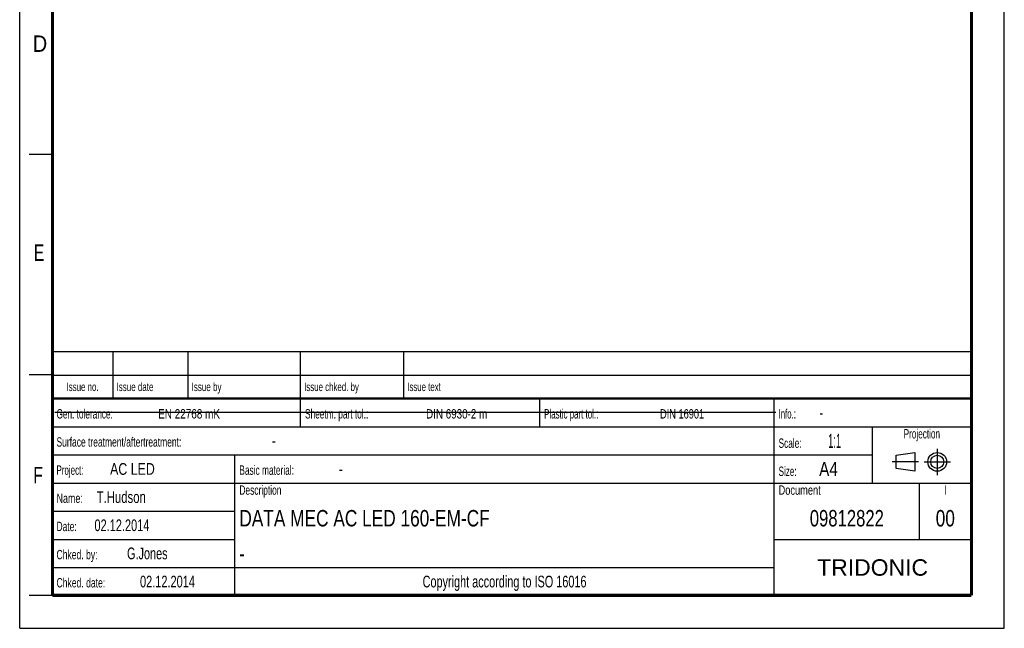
# Model space of a CAD drawing. Header units: millimetres. Extents: x 0 to 210, y 0 to 297.
# Tile 1 of 4: x 0 to 210, y 0 to 130. Entities that reach past the tile are written whole.
import ezdxf
from ezdxf.enums import TextEntityAlignment as Align

# ---------------------------------------------------------------- set-up
doc = ezdxf.new("R2010")
doc.units = ezdxf.units.MM
doc.header["$LTSCALE"] = 19.36
doc.linetypes.add('CENTER', pattern=[0.6, 0.375, -0.075, 0.075, -0.075])
doc.layers.get('0').update_dxf_attribs({"linetype": 'CONTINUOUS'})
doc.layers.add('DEFAULT_1', color=7, linetype='CENTER')
doc.layers.add('Z_NOTICE', color=7, linetype='CONTINUOUS')
doc.styles.add('TEXTSTYLE_2', font='txt', dxfattribs={"width": 0.75})
doc.styles.add('TEXTSTYLE_5', font='arial.ttf')

# ---------------------------------------------------------------- blocks, each defined once
blk = doc.blocks.new('SYMBOL_2_BL0', base_point=(192.31, 35.47))
at = {"color": 2, "linetype": 'CONTINUOUS'}
for p, q in [((186.91, 36.87), (190.91, 37.47)), ((186.91, 34.07), (186.91, 36.87)), ((190.91, 37.47), (190.91, 33.47)), ((190.91, 33.47), (186.91, 34.07))]:
    blk.add_line(p, q, dxfattribs=at)
for radius in [2, 1.4]:
    blk.add_circle((195.71, 35.47), radius, dxfattribs=at)
at = {"layer": 'DEFAULT_1', "color": 2, "linetype": 'CENTER'}
for p, q in [((195.71, 38.27), (195.71, 32.67)), ((191.71, 35.47), (186.11, 35.47)), ((192.91, 35.47), (198.5, 35.47))]:
    blk.add_line(p, q, dxfattribs=at)

msp = doc.modelspace()

# ---------------------------------------------------------------- linework, layer by layer
at = {"color": 2, "linetype": 'CONTINUOUS'}
for p, q in [((0, 0), (0, 297)), ((210, 0), (210, 297)), ((7, 101), (2, 101)), ((6.914, 48.96), (6.914, 58.96)), ((6.914, 58.96), (202.914, 58.96)), ((19.914, 48.96), (19.914, 58.96)), ((35.914, 48.96), (35.914, 58.96)), ((59.914, 48.96), (59.914, 58.96)), ((81.914, 48.96), (81.914, 58.96)), ((202.914, 48.96), (202.914, 58.96)), ((7, 54), (2, 54)), ((6.914, 53.96), (202.914, 53.96)), ((6.914, 6.96), (6.914, 48.96)), ((6.914, 48.96), (202.914, 48.96)), ((6.914, 48.96), (202.914, 48.96)), ((59.914, 42.96), (59.914, 48.96)), ((110.914, 42.96), (110.914, 48.96)), ((160.914, 6.96), (160.914, 48.96)), ((202.914, 6.96), (202.914, 48.96)), ((6.914, 42.96), (202.914, 42.96)), ((181.914, 30.96), (181.914, 42.96)), ((6.914, 36.96), (181.914, 36.96)), ((45.914, 6.96), (45.914, 36.96)), ((6.914, 30.96), (202.914, 30.96)), ((191.914, 18.96), (191.914, 30.96)), ((6.914, 24.96), (45.914, 24.96)), ((6.914, 18.96), (45.914, 18.96)), ((160.914, 18.96), (202.914, 18.96)), ((6.914, 12.96), (160.914, 12.96)), ((7, 7), (2, 7)), ((6.914, 6.96), (202.914, 6.96)), ((0, 0), (210, 0))]:
    msp.add_line(p, q, dxfattribs=at)
at = {"color": 7, "linetype": 'CONTINUOUS'}
msp.add_line((7.468, 46.042), (161.268, 46.042), dxfattribs=at)
for points, const_width in [([(7, 7), (7, 290)], 0.7), ([(203, 7), (203, 290)], 0.7), ([(7, 49), (203, 49)], 0.5), ([(7, 7), (203, 7)], 0.7)]:
    msp.add_lwpolyline(points, dxfattribs=dict(at, const_width=const_width))

# ---------------------------------------------------------------- block references
at = {"color": 2, "linetype": 'CONTINUOUS'}
msp.add_blockref('SYMBOL_2_BL0', (192.305, 35.47), dxfattribs=at)

# ---------------------------------------------------------------- texts
at = {"color": 5, "linetype": 'CONTINUOUS', "style": 'TEXTSTYLE_2'}
for s, width, p in [('D', 0.904762, (2.807, 122.857)), ('E', 0.714286, (3.002, 78.302)), ('F', 0.714286, (2.922, 30.897))]:
    msp.add_text(s, height=3.5, dxfattribs=dict(at, width=width)).set_placement(p)
at = {"layer": 'Z_NOTICE', "color": 5, "linetype": 'CONTINUOUS', "style": 'TEXTSTYLE_2'}
for s, height, width, p in [('Issue date ', 1.8, 0.707792, (20.664, 50.56)), ('Issue by ', 1.8, 0.71164, (36.664, 50.56)), ('Issue chked. by', 1.8, 0.698413, (60.664, 50.56)), ('Issue text ', 1.8, 0.694805, (82.664, 50.56)), ('Gen. tolerance:', 2, 0.657143, (7.851, 44.71)), ('EN 22768 mK', 2, 0.792208, (29.53, 44.71)), ('Sheetm. part tol.:', 2, 0.662698, (60.851, 44.71)), ('DIN 6930-2 m', 2, 0.78373, (86.672, 44.71)), ('Plastic part tol.:', 2, 0.632275, (111.851, 44.71)), ('DIN 16901', 2, 0.73545, (136.577, 44.71)), ('Info.: ', 2, 0.622449, (161.851, 44.71)), ('-', 2.5, 0.714286, (170.565, 44.71)), ('Surface treatment/aftertreatment: ', 2, 0.67577, (7.851, 38.71)), ('Scale:  ', 2, 0.660714, (161.851, 38.46)), ('1:1', 3, 0.5, (172.422, 38.46)), ('-', 2.5, 0.714286, (53.803, 38.71)), ('Project: ', 2, 0.634921, (7.851, 32.71)), ('AC LED', 2.5, 0.789683, (19.28, 32.71)), ('Basic material: ', 2, 0.66369, (46.851, 32.71)), ('-', 2.5, 0.714286, (68.089, 32.71)), ('Size: ', 2, 0.646825, (161.851, 32.46)), (' A4', 3, 0.809524, (169.613, 32.46)), ('T.Hudson', 2.5, 0.723214, (16.422, 26.71)), ('Description', 2, 0.670996, (46.851, 28.46)), ('Document', 2, 0.738095, (161.851, 28.46)), ('Name: ', 2, 0.714286, (7.851, 26.71)), ('02.12.2014', 2.5, 0.7, (15.946, 20.71)), ('Date: ', 2, 0.674603, (7.851, 20.71)), ('Chked. by: ', 2, 0.683983, (7.851, 14.71)), ('G.Jones', 2.5, 0.693878, (22.899, 14.71)), ('Chked. date: ', 2, 0.684982, (7.851, 8.71)), ('02.12.2014', 2.5, 0.7, (25.661, 8.71))]:
    msp.add_text(s, height=height, dxfattribs=dict(at, width=width)).set_placement(p)
for s, height, width, p in [('Issue no.', 1.8, 0.698413, (13.414, 50.56)), ('Projection', 2, 0.652381, (192.414, 40.46)), ('I', 2, 0.642857, (197.414, 28.46)), ('Copyright according to ISO 16016', 2.5, 0.694196, (103.414, 8.71))]:
    msp.add_text(s, height=height, dxfattribs=dict(at, width=width)).set_placement(p, align=Align.CENTER)
at = {"layer": 'Z_NOTICE', "color": 7, "linetype": 'CONTINUOUS', "style": 'TEXTSTYLE_2'}
for s, width, p in [('DATA MEC AC LED 160-EM-CF', 0.786667, (46.851, 21.71)), ('-', 0.714286, (46.851, 14.21))]:
    msp.add_text(s, height=3.5, dxfattribs=dict(at, width=width)).set_placement(p)
for s, width, p in [('09812822', 0.758929, (176.414, 21.71)), ('00', 0.785714, (197.414, 21.71))]:
    msp.add_text(s, height=3.5, dxfattribs=dict(at, width=width)).set_placement(p, align=Align.CENTER)
at = {"layer": 'Z_NOTICE', "color": 5, "linetype": 'CONTINUOUS', "style": 'TEXTSTYLE_5'}
msp.add_text('TRIDONIC', height=3.5, dxfattribs=at).set_placement((181.914, 11.21), align=Align.CENTER)

doc.saveas('drawing.dxf')
